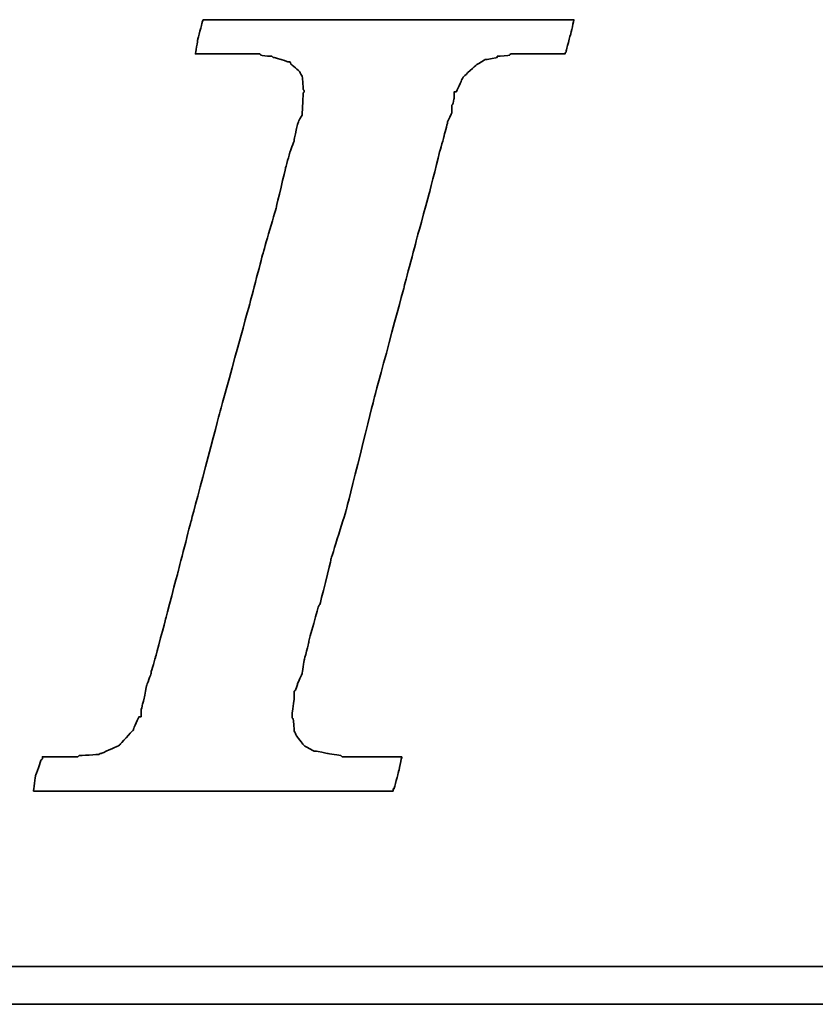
# Model space of a CAD drawing. Header units: millimetres. Extents: x 63 to 550, y -29 to 137.
# Tile 32 of 49: x 416.99 to 421.47, y 19.29 to 24.83. Entities that reach past the tile are written whole.
import ezdxf

# ---------------------------------------------------------------- set-up
doc = ezdxf.new("R2010")
doc.units = ezdxf.units.MM
doc.header["$LTSCALE"] = 0.15
doc.layers.add('DIM', color=4, linetype='CONTINUOUS')
doc.layers.add('layer 1', color=7, linetype='CONTINUOUS')

# ---------------------------------------------------------------- blocks, each defined once
blk = doc.blocks.new('TBI MOTION logo(完整正式版)')
at = {"layer": 'layer 1', "color": 22, "lineweight": 35}
for points, knots in [([(-40.59125, -7.94375), (-40.59125, -7.94375), (-40.97375, -7.94375), (-40.97375, -7.94375), (-40.97375, -7.94375), (-40.97375, -7.94375), (-41.38125, -7.94375), (-41.38125, -7.94375), (-41.38125, -7.94375), (-41.38125, -7.94375), (-41.54875, -7.94375), (-41.54875, -7.94375), (-41.54875, -7.94375), (-41.54875, -7.94375), (-41.59875, -7.94375), (-41.59875, -7.94375), (-41.59875, -7.94375), (-41.59875, -7.94375), (-41.88375, -7.94375), (-41.88375, -7.94375), (-41.88375, -7.94375), (-41.88375, -7.94375), (-41.90875, -7.91875), (-41.90875, -7.91875), (-41.90875, -7.91875), (-41.90875, -7.91875), (-42.19875, -7.87125), (-42.19875, -7.87125), (-42.19875, -7.87125), (-42.19875, -7.87125), (-42.43875, -7.82375), (-42.43875, -7.82375), (-42.43875, -7.82375), (-42.43875, -7.82375), (-42.45875, -7.82375), (-42.45875, -7.82375), (-42.45875, -7.82375), (-42.45875, -7.82375), (-42.48625, -7.82375), (-42.48625, -7.82375), (-42.48625, -7.82375), (-42.48625, -7.82375), (-42.67625, -7.72375), (-42.67625, -7.72375), (-42.67625, -7.72375), (-42.67625, -7.72375), (-42.70125, -7.70375), (-42.70125, -7.70375), (-42.70125, -7.70375), (-42.70125, -7.70375), (-42.72375, -7.67875), (-42.72375, -7.67875), (-42.72375, -7.67875), (-42.72375, -7.67875), (-42.86875, -7.48875), (-42.86875, -7.48875), (-42.86875, -7.48875), (-42.86875, -7.48875), (-42.89375, -7.43875), (-42.89375, -7.43875), (-42.89375, -7.43875), (-42.89375, -7.43875), (-42.91875, -7.38875), (-42.91875, -7.38875), (-42.91875, -7.38875), (-42.91875, -7.38875), (-42.93875, -7.12875), (-42.93875, -7.12875), (-42.93875, -7.12875), (-42.93875, -7.12875), (-42.96375, -7.10375), (-42.96375, -7.10375), (-42.96375, -7.10375), (-42.96375, -7.10375), (-42.96375, -7.05375), (-42.96375, -7.05375), (-42.96375, -7.05375), (-42.96375, -7.05375), (-42.96375, -7.00875), (-42.96375, -7.00875), (-42.96375, -7.00875), (-42.96375, -7.00875), (-42.91875, -6.69625), (-42.91875, -6.69625), (-42.91875, -6.69625), (-42.91875, -6.69625), (-42.91875, -6.62375), (-42.91875, -6.62375), (-42.91875, -6.62375), (-42.91875, -6.62375), (-42.91875, -6.59625), (-42.91875, -6.59625), (-42.91875, -6.59625), (-42.91875, -6.59625), (-42.91875, -6.57375), (-42.91875, -6.57375), (-42.91875, -6.57375), (-42.91875, -6.57375), (-42.91875, -6.52875), (-42.91875, -6.52875), (-42.91875, -6.52875), (-42.91875, -6.52875), (-42.89375, -6.50375), (-42.89375, -6.50375), (-42.89375, -6.50375), (-42.89375, -6.50375), (-42.84375, -6.38375), (-42.84375, -6.38375), (-42.84375, -6.38375), (-42.84375, -6.38375), (-42.84375, -6.35875), (-42.84375, -6.35875), (-42.84375, -6.35875), (-42.84375, -6.35875), (-42.74625, -6.14375), (-42.74625, -6.14375), (-42.74625, -6.14375), (-42.74625, -6.14375), (-42.70125, -5.85375), (-42.70125, -5.85375), (-42.70125, -5.85375), (-42.70125, -5.85375), (-42.60375, -5.47125), (-42.60375, -5.47125), (-42.60375, -5.47125), (-42.60375, -5.47125), (-42.60375, -5.44875), (-42.60375, -5.44875), (-42.60375, -5.44875), (-42.60375, -5.44875), (-42.38875, -4.67875), (-42.38875, -4.67875), (-42.38875, -4.67875), (-42.38875, -4.67875), (-42.36375, -4.65375), (-42.36375, -4.65375), (-42.36375, -4.65375), (-42.36375, -4.65375), (-42.12375, -3.69625), (-42.12375, -3.69625), (-42.12375, -3.69625), (-42.12375, -3.69625), (-42.12375, -3.67374), (-42.12375, -3.67374), (-42.12375, -3.67374), (-42.12375, -3.67374), (-41.78875, -2.59374), (-41.78875, -2.59374), (-41.78875, -2.59374), (-41.78875, -2.59374), (-41.18875, -0.19375), (-41.18875, -0.19375), (-41.18875, -0.19375), (-41.18875, -0.19375), (-40.54375, 2.20624), (-40.54375, 2.20624), (-40.54375, 2.20624), (-40.54375, 2.20624), (-40.25375, 3.30875), (-40.25375, 3.30875), (-40.25375, 3.30875), (-40.25375, 3.30875), (-39.98875, 4.27125), (-39.98875, 4.27125), (-39.98875, 4.27125), (-39.98875, 4.27125), (-39.77375, 5.13125), (-39.77375, 5.13125), (-39.77375, 5.13125), (-39.77375, 5.13125), (-39.67875, 5.47125), (-39.67875, 5.47125), (-39.67875, 5.47125), (-39.67875, 5.47125), (-39.60375, 5.75625), (-39.60375, 5.75625), (-39.60375, 5.75625), (-39.60375, 5.75625), (-39.60375, 5.78125), (-39.60375, 5.78125), (-39.60375, 5.78125), (-39.60375, 5.78125), (-39.50875, 5.97125), (-39.50875, 5.97125), (-39.50875, 5.97125), (-39.50875, 5.97125), (-39.50875, 6.13875), (-39.50875, 6.13875), (-39.50875, 6.13875), (-39.50875, 6.13875), (-39.48625, 6.16625), (-39.48625, 6.16625), (-39.48625, 6.16625), (-39.48625, 6.16625), (-39.46125, 6.28625), (-39.46125, 6.28625), (-39.46125, 6.28625), (-39.46125, 6.28625), (-39.46125, 6.42625), (-39.46125, 6.42625), (-39.46125, 6.42625), (-39.46125, 6.42625), (-39.41375, 6.42625), (-39.41375, 6.42625), (-39.41375, 6.42625), (-39.41375, 6.42625), (-39.29375, 6.69125), (-39.29375, 6.69125), (-39.29375, 6.69125), (-39.29375, 6.69125), (-39.26875, 6.74125), (-39.26875, 6.74125), (-39.26875, 6.74125), (-39.26875, 6.74125), (-39.24375, 6.76625), (-39.24375, 6.76625), (-39.24375, 6.76625), (-39.24375, 6.76625), (-38.98375, 7.00624), (-38.98375, 7.00624), (-38.98375, 7.00624), (-38.98375, 7.00624), (-38.95625, 7.02624), (-38.95625, 7.02624), (-38.95625, 7.02624), (-38.95625, 7.02624), (-38.78875, 7.12624), (-38.78875, 7.12624), (-38.78875, 7.12624), (-38.78875, 7.12624), (-38.76375, 7.12624), (-38.76375, 7.12624), (-38.76375, 7.12624), (-38.76375, 7.12624), (-38.74375, 7.12624), (-38.74375, 7.12624), (-38.74375, 7.12624), (-38.74375, 7.12624), (-38.52875, 7.17125), (-38.52875, 7.17125), (-38.52875, 7.17125), (-38.52875, 7.17125), (-38.52875, 7.19624), (-38.52875, 7.19624), (-38.52875, 7.19624), (-38.52875, 7.19624), (-38.50375, 7.19624), (-38.50375, 7.19624), (-38.50375, 7.19624), (-38.50375, 7.19624), (-38.26125, 7.21875), (-38.26125, 7.21875), (-38.26125, 7.21875), (-38.26125, 7.21875), (-38.23875, 7.24624), (-38.23875, 7.24624), (-38.23875, 7.24624), (-38.23875, 7.24624), (-38.21625, 7.24624), (-38.21625, 7.24624), (-38.21625, 7.24624), (-38.21625, 7.24624), (-38.18875, 7.24624), (-38.18875, 7.24624), (-38.18875, 7.24624), (-38.18875, 7.24624), (-37.90375, 7.24624), (-37.90375, 7.24624), (-37.90375, 7.24624), (-37.90375, 7.24624), (-37.85375, 7.24624), (-37.85375, 7.24624), (-37.85375, 7.24624), (-37.85375, 7.24624), (-37.75875, 7.24624), (-37.75875, 7.24624), (-37.75875, 7.24624), (-37.75875, 7.24624), (-37.42375, 7.24624), (-37.42375, 7.24624), (-37.42375, 7.24624), (-37.42375, 7.24624), (-37.08875, 7.24624), (-37.08875, 7.24624), (-37.08875, 7.24624), (-37.08875, 7.24624), (-37.06375, 7.24624), (-37.06375, 7.24624), (-37.06375, 7.24624), (-37.06375, 7.24624), (-37.06375, 7.26624), (-37.06375, 7.26624), (-37.06375, 7.26624), (-37.06375, 7.26624), (-37.03875, 7.29125), (-37.03875, 7.29125), (-37.03875, 7.29125), (-37.03875, 7.29125), (-37.03875, 7.31625), (-37.03875, 7.31625), (-37.03875, 7.31625), (-37.03875, 7.31625), (-36.94125, 7.67625), (-36.94125, 7.67625), (-36.94125, 7.67625), (-36.94125, 7.67625), (-36.86875, 7.98625), (-36.86875, 7.98625), (-36.86875, 7.98625), (-36.86875, 7.98625), (-36.98875, 7.98625), (-36.98875, 7.98625), (-36.98875, 7.98625), (-36.98875, 7.98625), (-37.42375, 7.98625), (-37.42375, 7.98625), (-37.42375, 7.98625), (-37.42375, 7.98625), (-37.94875, 7.98625), (-37.94875, 7.98625), (-37.94875, 7.98625), (-37.94875, 7.98625), (-38.57375, 7.98625), (-38.57375, 7.98625), (-38.57375, 7.98625), (-38.57375, 7.98625), (-39.29375, 7.98625), (-39.29375, 7.98625), (-39.29375, 7.98625), (-39.29375, 7.98625), (-40.82875, 7.98625), (-40.82875, 7.98625), (-40.82875, 7.98625), (-40.82875, 7.98625), (-42.36375, 7.98625), (-42.36375, 7.98625), (-42.36375, 7.98625), (-42.36375, 7.98625), (-43.08375, 7.98625), (-43.08375, 7.98625), (-43.08375, 7.98625), (-43.08375, 7.98625), (-43.70875, 7.98625), (-43.70875, 7.98625), (-43.70875, 7.98625), (-43.70875, 7.98625), (-44.23375, 7.98625), (-44.23375, 7.98625), (-44.23375, 7.98625), (-44.23375, 7.98625), (-44.66875, 7.98625), (-44.66875, 7.98625), (-44.66875, 7.98625), (-44.66875, 7.98625), (-44.88375, 7.98625), (-44.88375, 7.98625), (-44.88375, 7.98625), (-44.88375, 7.98625), (-44.90875, 7.94125), (-44.90875, 7.94125), (-44.90875, 7.94125), (-44.90875, 7.94125), (-44.90875, 7.91625), (-44.90875, 7.91625), (-44.90875, 7.91625), (-44.90875, 7.91625), (-45.00375, 7.55625), (-45.00375, 7.55625), (-45.00375, 7.55625), (-45.00375, 7.55625), (-45.05375, 7.24624), (-45.05375, 7.24624), (-45.05375, 7.24624), (-45.05375, 7.24624), (-44.61875, 7.24624), (-44.61875, 7.24624), (-44.61875, 7.24624), (-44.61875, 7.24624), (-44.11375, 7.24624), (-44.11375, 7.24624), (-44.11375, 7.24624), (-44.11375, 7.24624), (-43.99375, 7.24624), (-43.99375, 7.24624), (-43.99375, 7.24624), (-43.99375, 7.24624), (-43.94625, 7.24624), (-43.94625, 7.24624), (-43.94625, 7.24624), (-43.94625, 7.24624), (-43.92374, 7.24624), (-43.92374, 7.24624), (-43.92374, 7.24624), (-43.92374, 7.24624), (-43.65875, 7.24624), (-43.65875, 7.24624), (-43.65875, 7.24624), (-43.65875, 7.24624), (-43.63875, 7.21875), (-43.63875, 7.21875), (-43.63875, 7.21875), (-43.63875, 7.21875), (-43.46875, 7.19624), (-43.46875, 7.19624), (-43.46875, 7.19624), (-43.46875, 7.19624), (-43.39875, 7.19624), (-43.39875, 7.19624), (-43.39875, 7.19624), (-43.39875, 7.19624), (-43.37125, 7.17125), (-43.37125, 7.17125), (-43.37125, 7.17125), (-43.37125, 7.17125), (-43.34875, 7.17125), (-43.34875, 7.17125), (-43.34875, 7.17125), (-43.34875, 7.17125), (-43.20375, 7.12624), (-43.20375, 7.12624), (-43.20375, 7.12624), (-43.20375, 7.12624), (-43.05875, 7.07624), (-43.05875, 7.07624), (-43.05875, 7.07624), (-43.05875, 7.07624), (-43.01375, 7.07624), (-43.01375, 7.07624), (-43.01375, 7.07624), (-43.01375, 7.07624), (-42.98875, 7.02624), (-42.98875, 7.02624), (-42.98875, 7.02624), (-42.98875, 7.02624), (-42.79875, 6.86125), (-42.79875, 6.86125), (-42.79875, 6.86125), (-42.79875, 6.86125), (-42.77375, 6.81125), (-42.77375, 6.81125), (-42.77375, 6.81125), (-42.77375, 6.81125), (-42.74625, 6.76625), (-42.74625, 6.76625), (-42.74625, 6.76625), (-42.74625, 6.76625), (-42.72375, 6.47625), (-42.72375, 6.47625), (-42.72375, 6.47625), (-42.72375, 6.47625), (-42.70125, 6.45124), (-42.70125, 6.45124), (-42.70125, 6.45124), (-42.70125, 6.45124), (-42.70125, 6.42625), (-42.70125, 6.42625), (-42.70125, 6.42625), (-42.70125, 6.42625), (-42.72375, 6.40625), (-42.72375, 6.40625), (-42.72375, 6.40625), (-42.72375, 6.40625), (-42.74625, 5.97125), (-42.74625, 5.97125), (-42.74625, 5.97125), (-42.74625, 5.97125), (-42.74625, 5.94625), (-42.74625, 5.94625), (-42.74625, 5.94625), (-42.74625, 5.94625), (-42.74625, 5.92625), (-42.74625, 5.92625), (-42.74625, 5.92625), (-42.74625, 5.92625), (-42.77375, 5.87625), (-42.77375, 5.87625), (-42.77375, 5.87625), (-42.77375, 5.87625), (-42.81875, 5.80625), (-42.81875, 5.80625), (-42.81875, 5.80625), (-42.81875, 5.80625), (-42.86875, 5.63625), (-42.86875, 5.63625), (-42.86875, 5.63625), (-42.86875, 5.63625), (-42.91875, 5.39625), (-42.91875, 5.39625), (-42.91875, 5.39625), (-42.91875, 5.39625), (-42.91875, 5.37124), (-42.91875, 5.37124), (-42.91875, 5.37124), (-42.91875, 5.37124), (-43.01375, 5.10874), (-43.01375, 5.10874), (-43.01375, 5.10874), (-43.01375, 5.10874), (-43.10875, 4.77124), (-43.10875, 4.77124), (-43.10875, 4.77124), (-43.10875, 4.77124), (-43.29875, 3.95625), (-43.29875, 3.95625), (-43.29875, 3.95625), (-43.29875, 3.95625), (-43.58875, 2.95125), (-43.58875, 2.95125), (-43.58875, 2.95125), (-43.58875, 2.95125), (-43.87375, 1.87125), (-43.87375, 1.87125), (-43.87375, 1.87125), (-43.87375, 1.87125), (-44.52625, -0.50374), (-44.52625, -0.50374), (-44.52625, -0.50374), (-44.52625, -0.50374), (-45.14875, -2.85375), (-45.14875, -2.85375), (-45.14875, -2.85375), (-45.14875, -2.85375), (-45.43375, -3.95875), (-45.43375, -3.95875), (-45.43375, -3.95875), (-45.43375, -3.95875), (-45.69875, -4.96875), (-45.69875, -4.96875), (-45.69875, -4.96875), (-45.69875, -4.96875), (-45.91375, -5.78375), (-45.91375, -5.78375), (-45.91375, -5.78375), (-45.91375, -5.78375), (-46.01375, -6.11875), (-46.01375, -6.11875), (-46.01375, -6.11875), (-46.01375, -6.11875), (-46.01375, -6.14375), (-46.01375, -6.14375), (-46.01375, -6.14375), (-46.01375, -6.14375), (-46.10875, -6.40875), (-46.10875, -6.40875), (-46.10875, -6.40875), (-46.10875, -6.40875), (-46.15375, -6.64875), (-46.15375, -6.64875), (-46.15375, -6.64875), (-46.15375, -6.64875), (-46.20375, -6.83875), (-46.20375, -6.83875), (-46.20375, -6.83875), (-46.20375, -6.83875), (-46.22875, -6.93375), (-46.22875, -6.93375), (-46.22875, -6.93375), (-46.22875, -6.93375), (-46.22875, -7.07875), (-46.22875, -7.07875), (-46.22875, -7.07875), (-46.22875, -7.07875), (-46.27375, -7.07875), (-46.27375, -7.07875), (-46.27375, -7.07875), (-46.27375, -7.07875), (-46.39375, -7.34375), (-46.39375, -7.34375), (-46.39375, -7.34375), (-46.39375, -7.34375), (-46.39375, -7.36875), (-46.39375, -7.36875), (-46.39375, -7.36875), (-46.39375, -7.36875), (-46.42125, -7.38875), (-46.42125, -7.38875), (-46.42125, -7.38875), (-46.42125, -7.38875), (-46.68375, -7.67875), (-46.68375, -7.67875), (-46.68375, -7.67875), (-46.68375, -7.67875), (-46.70875, -7.70375), (-46.70875, -7.70375), (-46.70875, -7.70375), (-46.70875, -7.70375), (-46.75375, -7.72375), (-46.75375, -7.72375), (-46.75375, -7.72375), (-46.75375, -7.72375), (-47.08875, -7.87125), (-47.08875, -7.87125), (-47.08875, -7.87125), (-47.08875, -7.87125), (-47.11625, -7.87125), (-47.11625, -7.87125), (-47.11625, -7.87125), (-47.11625, -7.87125), (-47.13875, -7.89375), (-47.13875, -7.89375), (-47.13875, -7.89375), (-47.13875, -7.89375), (-47.56875, -7.91875), (-47.56875, -7.91875), (-47.56875, -7.91875), (-47.56875, -7.91875), (-47.59625, -7.94375), (-47.59625, -7.94375), (-47.59625, -7.94375), (-47.59625, -7.94375), (-47.64375, -7.94375), (-47.64375, -7.94375), (-47.64375, -7.94375), (-47.64375, -7.94375), (-47.73625, -7.94375), (-47.73625, -7.94375), (-47.73625, -7.94375), (-47.73625, -7.94375), (-48.07375, -7.94375), (-48.07375, -7.94375), (-48.07375, -7.94375), (-48.07375, -7.94375), (-48.36125, -7.94375), (-48.36125, -7.94375), (-48.36125, -7.94375), (-48.36125, -7.94375), (-48.36125, -7.96625), (-48.36125, -7.96625), (-48.36125, -7.96625), (-48.36125, -7.96625), (-48.36125, -7.99125), (-48.36125, -7.99125), (-48.36125, -7.99125), (-48.36125, -7.99125), (-48.38875, -8.01375), (-48.38875, -8.01375), (-48.38875, -8.01375), (-48.38875, -8.01375), (-48.50875, -8.34875), (-48.50875, -8.34875), (-48.50875, -8.34875), (-48.50875, -8.34875), (-48.55375, -8.68625), (-48.55375, -8.68625), (-48.55375, -8.68625), (-48.55375, -8.68625), (-48.45875, -8.68625), (-48.45875, -8.68625), (-48.45875, -8.68625), (-48.45875, -8.68625), (-48.07375, -8.68625), (-48.07375, -8.68625), (-48.07375, -8.68625), (-48.07375, -8.68625), (-47.52375, -8.68625), (-47.52375, -8.68625), (-47.52375, -8.68625), (-47.52375, -8.68625), (-46.92375, -8.68625), (-46.92375, -8.68625), (-46.92375, -8.68625), (-46.92375, -8.68625), (-46.25375, -8.68625), (-46.25375, -8.68625), (-46.25375, -8.68625), (-46.25375, -8.68625), (-46.20375, -8.68625), (-46.20375, -8.68625), (-46.20375, -8.68625), (-46.20375, -8.68625), (-44.71375, -8.68625), (-44.71375, -8.68625), (-44.71375, -8.68625), (-44.71375, -8.68625), (-43.22875, -8.68625), (-43.22875, -8.68625), (-43.22875, -8.68625), (-43.22875, -8.68625), (-42.55875, -8.68625), (-42.55875, -8.68625), (-42.55875, -8.68625), (-42.55875, -8.68625), (-42.50875, -8.68625), (-42.50875, -8.68625), (-42.50875, -8.68625), (-42.50875, -8.68625), (-41.93375, -8.68625), (-41.93375, -8.68625), (-41.93375, -8.68625), (-41.93375, -8.68625), (-41.38125, -8.68625), (-41.38125, -8.68625), (-41.38125, -8.68625), (-41.38125, -8.68625), (-40.97375, -8.68625), (-40.97375, -8.68625), (-40.97375, -8.68625), (-40.97375, -8.68625), (-40.78125, -8.68625), (-40.78125, -8.68625), (-40.78125, -8.68625), (-40.78125, -8.68625), (-40.78125, -8.63875), (-40.78125, -8.63875), (-40.78125, -8.63875), (-40.78125, -8.63875), (-40.75875, -8.63875), (-40.75875, -8.63875), (-40.75875, -8.63875), (-40.75875, -8.63875), (-40.66375, -8.27875), (-40.66375, -8.27875), (-40.66375, -8.27875), (-40.66375, -8.27875), (-40.59125, -7.94375), (-40.59125, -7.94375)], [0, 0, 0, 0, 0.00558659, 0.00558659, 0.00558659, 0.0055866, 0.01117318, 0.01117318, 0.01117318, 0.01117319, 0.01675978, 0.01675978, 0.01675978, 0.01675979, 0.02234637, 0.02234637, 0.02234637, 0.02234638, 0.02793296, 0.02793296, 0.02793296, 0.02793297, 0.03351955, 0.03351955, 0.03351955, 0.03351956, 0.03910615, 0.03910615, 0.03910615, 0.03910616, 0.04469274, 0.04469274, 0.04469274, 0.04469275, 0.05027933, 0.05027933, 0.05027933, 0.05027934, 0.05586592, 0.05586592, 0.05586592, 0.05586593, 0.06145251, 0.06145251, 0.06145251, 0.06145252, 0.06703911, 0.06703911, 0.06703911, 0.06703912, 0.0726257, 0.0726257, 0.0726257, 0.07262571, 0.07821229, 0.07821229, 0.07821229, 0.0782123, 0.08379888, 0.08379888, 0.08379888, 0.08379889, 0.08938547, 0.08938547, 0.08938547, 0.08938548, 0.09497207, 0.09497207, 0.09497207, 0.09497208, 0.10055866, 0.10055866, 0.10055866, 0.10055867, 0.10614525, 0.10614525, 0.10614525, 0.10614526, 0.11173184, 0.11173184, 0.11173184, 0.11173185, 0.11731844, 0.11731844, 0.11731844, 0.11731845, 0.12290503, 0.12290503, 0.12290503, 0.12290504, 0.12849162, 0.12849162, 0.12849162, 0.12849163, 0.13407821, 0.13407821, 0.13407821, 0.13407822, 0.1396648, 0.1396648, 0.1396648, 0.13966481, 0.1452514, 0.1452514, 0.1452514, 0.14525141, 0.15083799, 0.15083799, 0.15083799, 0.150838, 0.15642458, 0.15642458, 0.15642458, 0.15642459, 0.16201117, 0.16201117, 0.16201117, 0.16201118, 0.16759777, 0.16759777, 0.16759777, 0.16759778, 0.17318436, 0.17318436, 0.17318436, 0.17318437, 0.17877095, 0.17877095, 0.17877095, 0.17877096, 0.18435754, 0.18435754, 0.18435754, 0.18435755, 0.18994413, 0.18994413, 0.18994413, 0.18994414, 0.19553073, 0.19553073, 0.19553073, 0.19553074, 0.20111732, 0.20111732, 0.20111732, 0.20111733, 0.20670391, 0.20670391, 0.20670391, 0.20670392, 0.2122905, 0.2122905, 0.2122905, 0.21229051, 0.21787709, 0.21787709, 0.21787709, 0.2178771, 0.22346369, 0.22346369, 0.22346369, 0.2234637, 0.22905028, 0.22905028, 0.22905028, 0.22905029, 0.23463687, 0.23463687, 0.23463687, 0.23463688, 0.24022346, 0.24022346, 0.24022346, 0.24022347, 0.24581006, 0.24581006, 0.24581006, 0.24581007, 0.25139665, 0.25139665, 0.25139665, 0.25139666, 0.25698324, 0.25698324, 0.25698324, 0.25698325, 0.26256983, 0.26256983, 0.26256983, 0.26256984, 0.26815642, 0.26815642, 0.26815642, 0.26815643, 0.27374302, 0.27374302, 0.27374302, 0.27374303, 0.27932961, 0.27932961, 0.27932961, 0.27932962, 0.2849162, 0.2849162, 0.2849162, 0.28491621, 0.29050279, 0.29050279, 0.29050279, 0.2905028, 0.29608939, 0.29608939, 0.29608939, 0.2960894, 0.30167598, 0.30167598, 0.30167598, 0.30167599, 0.30726257, 0.30726257, 0.30726257, 0.30726258, 0.31284916, 0.31284916, 0.31284916, 0.31284917, 0.31843575, 0.31843575, 0.31843575, 0.31843576, 0.32402235, 0.32402235, 0.32402235, 0.32402236, 0.32960894, 0.32960894, 0.32960894, 0.32960895, 0.33519553, 0.33519553, 0.33519553, 0.33519554, 0.34078212, 0.34078212, 0.34078212, 0.34078213, 0.34636872, 0.34636872, 0.34636872, 0.34636873, 0.35195531, 0.35195531, 0.35195531, 0.35195532, 0.3575419, 0.3575419, 0.3575419, 0.35754191, 0.36312849, 0.36312849, 0.36312849, 0.3631285, 0.36871508, 0.36871508, 0.36871508, 0.36871509, 0.37430168, 0.37430168, 0.37430168, 0.37430169, 0.37988827, 0.37988827, 0.37988827, 0.37988828, 0.38547486, 0.38547486, 0.38547486, 0.38547487, 0.39106145, 0.39106145, 0.39106145, 0.39106146, 0.39664804, 0.39664804, 0.39664804, 0.39664805, 0.40223464, 0.40223464, 0.40223464, 0.40223465, 0.40782123, 0.40782123, 0.40782123, 0.40782124, 0.41340782, 0.41340782, 0.41340782, 0.41340783, 0.41899441, 0.41899441, 0.41899441, 0.41899442, 0.42458101, 0.42458101, 0.42458101, 0.42458102, 0.4301676, 0.4301676, 0.4301676, 0.43016761, 0.43575419, 0.43575419, 0.43575419, 0.4357542, 0.44134078, 0.44134078, 0.44134078, 0.44134079, 0.44692737, 0.44692737, 0.44692737, 0.44692738, 0.45251397, 0.45251397, 0.45251397, 0.45251398, 0.45810056, 0.45810056, 0.45810056, 0.45810057, 0.46368715, 0.46368715, 0.46368715, 0.46368716, 0.46927374, 0.46927374, 0.46927374, 0.46927375, 0.47486034, 0.47486034, 0.47486034, 0.47486035, 0.48044693, 0.48044693, 0.48044693, 0.48044694, 0.48603352, 0.48603352, 0.48603352, 0.48603353, 0.49162011, 0.49162011, 0.49162011, 0.49162012, 0.4972067, 0.4972067, 0.4972067, 0.49720671, 0.5027933, 0.5027933, 0.5027933, 0.50279331, 0.50837989, 0.50837989, 0.50837989, 0.5083799, 0.51396648, 0.51396648, 0.51396648, 0.51396649, 0.51955307, 0.51955307, 0.51955307, 0.51955308, 0.52513966, 0.52513966, 0.52513966, 0.52513967, 0.53072626, 0.53072626, 0.53072626, 0.53072627, 0.53631285, 0.53631285, 0.53631285, 0.53631286, 0.54189944, 0.54189944, 0.54189944, 0.54189945, 0.54748603, 0.54748603, 0.54748603, 0.54748604, 0.55307263, 0.55307263, 0.55307263, 0.55307264, 0.55865922, 0.55865922, 0.55865922, 0.55865923, 0.56424581, 0.56424581, 0.56424581, 0.56424582, 0.5698324, 0.5698324, 0.5698324, 0.56983241, 0.57541899, 0.57541899, 0.57541899, 0.575419, 0.58100559, 0.58100559, 0.58100559, 0.5810056, 0.58659218, 0.58659218, 0.58659218, 0.58659219, 0.59217877, 0.59217877, 0.59217877, 0.59217878, 0.59776536, 0.59776536, 0.59776536, 0.59776537, 0.60335196, 0.60335196, 0.60335196, 0.60335197, 0.60893855, 0.60893855, 0.60893855, 0.60893856, 0.61452514, 0.61452514, 0.61452514, 0.61452515, 0.62011173, 0.62011173, 0.62011173, 0.62011174, 0.62569832, 0.62569832, 0.62569832, 0.62569833, 0.63128492, 0.63128492, 0.63128492, 0.63128493, 0.63687151, 0.63687151, 0.63687151, 0.63687152, 0.6424581, 0.6424581, 0.6424581, 0.64245811, 0.64804469, 0.64804469, 0.64804469, 0.6480447, 0.65363128, 0.65363128, 0.65363128, 0.65363129, 0.65921788, 0.65921788, 0.65921788, 0.65921789, 0.66480447, 0.66480447, 0.66480447, 0.66480448, 0.67039106, 0.67039106, 0.67039106, 0.67039107, 0.67597765, 0.67597765, 0.67597765, 0.67597766, 0.68156425, 0.68156425, 0.68156425, 0.68156426, 0.68715084, 0.68715084, 0.68715084, 0.68715085, 0.69273743, 0.69273743, 0.69273743, 0.69273744, 0.69832402, 0.69832402, 0.69832402, 0.69832403, 0.70391061, 0.70391061, 0.70391061, 0.70391062, 0.70949721, 0.70949721, 0.70949721, 0.70949722, 0.7150838, 0.7150838, 0.7150838, 0.71508381, 0.72067039, 0.72067039, 0.72067039, 0.7206704, 0.72625698, 0.72625698, 0.72625698, 0.72625699, 0.73184358, 0.73184358, 0.73184358, 0.73184359, 0.73743017, 0.73743017, 0.73743017, 0.73743018, 0.74301676, 0.74301676, 0.74301676, 0.74301677, 0.74860335, 0.74860335, 0.74860335, 0.74860336, 0.75418994, 0.75418994, 0.75418994, 0.75418995, 0.75977654, 0.75977654, 0.75977654, 0.75977655, 0.76536313, 0.76536313, 0.76536313, 0.76536314, 0.77094972, 0.77094972, 0.77094972, 0.77094973, 0.77653631, 0.77653631, 0.77653631, 0.77653632, 0.78212291, 0.78212291, 0.78212291, 0.78212292, 0.7877095, 0.7877095, 0.7877095, 0.78770951, 0.79329609, 0.79329609, 0.79329609, 0.7932961, 0.79888268, 0.79888268, 0.79888268, 0.79888269, 0.80446927, 0.80446927, 0.80446927, 0.80446928, 0.81005587, 0.81005587, 0.81005587, 0.81005588, 0.81564246, 0.81564246, 0.81564246, 0.81564247, 0.82122905, 0.82122905, 0.82122905, 0.82122906, 0.82681564, 0.82681564, 0.82681564, 0.82681565, 0.83240223, 0.83240223, 0.83240223, 0.83240224, 0.83798883, 0.83798883, 0.83798883, 0.83798884, 0.84357542, 0.84357542, 0.84357542, 0.84357543, 0.84916201, 0.84916201, 0.84916201, 0.84916202, 0.8547486, 0.8547486, 0.8547486, 0.85474861, 0.8603352, 0.8603352, 0.8603352, 0.86033521, 0.86592179, 0.86592179, 0.86592179, 0.8659218, 0.87150838, 0.87150838, 0.87150838, 0.87150839, 0.87709497, 0.87709497, 0.87709497, 0.87709498, 0.88268156, 0.88268156, 0.88268156, 0.88268157, 0.88826816, 0.88826816, 0.88826816, 0.88826817, 0.89385475, 0.89385475, 0.89385475, 0.89385476, 0.89944134, 0.89944134, 0.89944134, 0.89944135, 0.90502793, 0.90502793, 0.90502793, 0.90502794, 0.91061453, 0.91061453, 0.91061453, 0.91061454, 0.91620112, 0.91620112, 0.91620112, 0.91620113, 0.92178771, 0.92178771, 0.92178771, 0.92178772, 0.9273743, 0.9273743, 0.9273743, 0.92737431, 0.93296089, 0.93296089, 0.93296089, 0.9329609, 0.93854749, 0.93854749, 0.93854749, 0.9385475, 0.94413408, 0.94413408, 0.94413408, 0.94413409, 0.94972067, 0.94972067, 0.94972067, 0.94972068, 0.95530726, 0.95530726, 0.95530726, 0.95530727, 0.96089385, 0.96089385, 0.96089385, 0.96089386, 0.96648045, 0.96648045, 0.96648045, 0.96648046, 0.97206704, 0.97206704, 0.97206704, 0.97206705, 0.97765363, 0.97765363, 0.97765363, 0.97765364, 0.98324022, 0.98324022, 0.98324022, 0.98324023, 0.98882682, 0.98882682, 0.98882682, 0.98882683, 0.99441341, 0.99441341, 0.99441341, 0.99441342, 1, 1, 1, 1]), ([(75.90875, -9.47875), (75.90875, -9.47875), (75.90875, -12.28625), (75.90875, -12.28625), (75.90875, -12.28625), (75.90875, -12.28625), (75.90875, -12.47875), (75.90875, -12.47875), (75.90875, -12.47875), (75.90875, -12.47875), (75.71625, -12.47875), (75.71625, -12.47875), (75.71625, -12.47875), (75.71625, -12.47875), (-88.32875, -12.47875), (-88.32875, -12.47875), (-88.32875, -12.47875), (-88.32875, -12.47875), (-88.32875, -13.29375), (-88.32875, -13.29375), (-88.32875, -13.29375), (-88.32875, -13.29375), (82.89125, -13.29375), (82.89125, -13.29375), (82.89125, -13.29375), (82.89125, -13.29375), (75.90875, -9.47875), (75.90875, -9.47875)], [0, 0, 0, 0, 0.14285714, 0.14285714, 0.14285714, 0.14285715, 0.28571429, 0.28571429, 0.28571429, 0.2857143, 0.42857143, 0.42857143, 0.42857143, 0.42857144, 0.57142857, 0.57142857, 0.57142857, 0.57142858, 0.71428571, 0.71428571, 0.71428571, 0.71428572, 0.85714286, 0.85714286, 0.85714286, 0.85714287, 1, 1, 1, 1])]:
    blk.add_open_spline(points, degree=3, knots=knots, dxfattribs=at)

msp = doc.modelspace()

# ---------------------------------------------------------------- block references
at = {"layer": 'DIM', "color": 0, "xscale": 0.2606204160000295, "yscale": 0.2606204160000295, "zscale": 0.2606204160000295}
msp.add_blockref('TBI MOTION logo(完整正式版)', (429.7238, 22.7508), dxfattribs=at)

doc.saveas('drawing.dxf')
